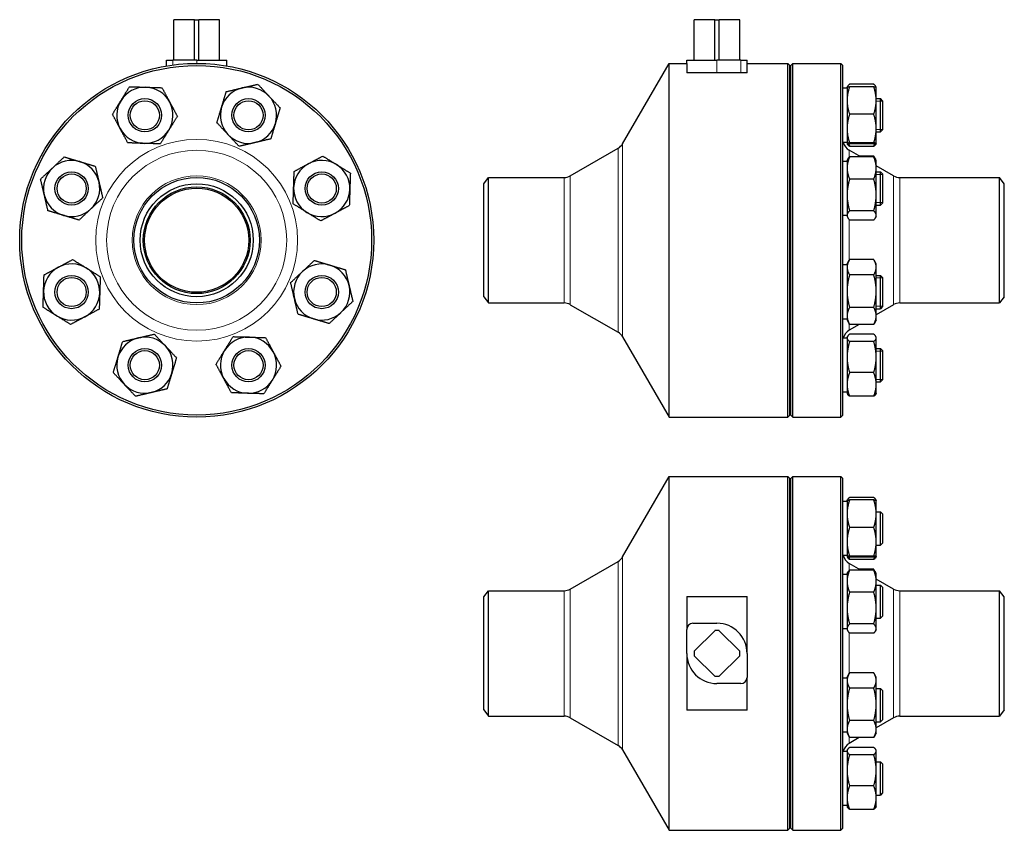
# Model space of a CAD drawing. Header units: millimetres. Extents: x 76 to 549, y 16 to 406.
import ezdxf

# ---------------------------------------------------------------- set-up
doc = ezdxf.new("R2010")
doc.units = ezdxf.units.MM
doc.layers.add('Widoczne (ISO)', color=7, linetype='Continuous', lineweight=25)
doc.layers.add('Widoczne wąskie (ISO)', color=7, linetype='Continuous', lineweight=20)

msp = doc.modelspace()

# ---------------------------------------------------------------- linework, layer by layer
at = {"layer": 'Widoczne (ISO)'}
for p, q in [((150.19, 405.92), (150.25, 405.92)), ((150.19, 386.42), (150.19, 405.92)), ((150.25, 386.42), (150.25, 405.92)), ((160.12, 405.92), (150.25, 405.92)), ((160.12, 386.42), (160.12, 405.92)), ((160.12, 405.92), (162.27, 405.92)), ((162.27, 386.42), (162.27, 405.92)), ((172.14, 405.92), (162.27, 405.92)), ((172.14, 405.92), (172.19, 405.92)), ((172.14, 386.42), (172.14, 405.92)), ((172.19, 386.42), (172.19, 405.92)), ((400.03, 405.92), (400.09, 405.92)), ((400.03, 386.42), (400.03, 405.92)), ((400.09, 386.42), (400.09, 405.92)), ((409.96, 405.92), (400.09, 405.92)), ((409.96, 386.42), (409.96, 405.92)), ((409.96, 405.92), (412.11, 405.92)), ((412.11, 386.42), (412.11, 405.92)), ((421.98, 405.92), (412.11, 405.92)), ((421.98, 386.42), (421.98, 405.92)), ((421.98, 405.92), (422.03, 405.92)), ((422.03, 386.42), (422.03, 405.92)), ((146.69, 386.42), (149.69, 386.42)), ((146.69, 383.67), (146.69, 386.42)), ((161.19, 386.42), (149.69, 386.42)), ((161.19, 386.42), (175.69, 386.42)), ((175.69, 383.67), (175.69, 386.42)), ((365.74, 346.31), (388.03, 384.92)), ((388.03, 214.92), (388.03, 384.92)), ((388.03, 384.92), (396.53, 384.92)), ((396.53, 384.92), (396.53, 386.42)), ((396.53, 386.42), (411.03, 386.42)), ((396.53, 384.92), (396.53, 380.42)), ((422.53, 386.42), (411.03, 386.42)), ((422.53, 386.42), (425.53, 386.42)), ((425.53, 384.14), (425.53, 386.42)), ((425.53, 384.92), (445.03, 384.92)), ((425.53, 380.42), (425.53, 384.14)), ((445.03, 214.92), (445.03, 384.92)), ((446.03, 383.92), (445.03, 384.92)), ((446.03, 215.92), (446.03, 383.92)), ((446.53, 383.92), (447.53, 384.92)), ((446.53, 215.92), (446.53, 383.92)), ((447.53, 214.92), (447.53, 384.92)), ((447.53, 384.92), (470.53, 384.92)), ((470.53, 214.92), (470.53, 384.92)), ((471.53, 383.92), (470.53, 384.92)), ((471.53, 215.92), (471.53, 383.92)), ((425.53, 380.42), (396.53, 380.42)), ((473.54, 373.48), (473.75, 373.84)), ((486.33, 374.89), (474.74, 374.89)), ((486.33, 373.71), (474.74, 373.71)), ((487.53, 373.48), (487.32, 373.84)), ((473.53, 372.97), (471.53, 372.97)), ((473.53, 373.47), (473.54, 373.48)), ((473.53, 373.47), (473.53, 367.08)), ((487.53, 373.47), (487.53, 373.48)), ((487.53, 367.08), (487.53, 373.47)), ((473.53, 367.08), (473.53, 353.59)), ((487.53, 367.97), (489.53, 367.97)), ((487.53, 353.59), (487.53, 367.08)), ((489.53, 351.97), (489.53, 367.97)), ((490.53, 366.97), (489.53, 367.97)), ((490.53, 366.97), (490.53, 352.97)), ((486.33, 360.46), (474.74, 360.46)), ((446.03, 354.92), (446.53, 354.92)), ((473.53, 353.59), (473.53, 346.48)), ((487.53, 346.48), (487.53, 353.59)), ((487.53, 351.97), (489.53, 351.97)), ((490.53, 352.97), (489.53, 351.97)), ((473.53, 346.97), (471.53, 346.97)), ((473.53, 346.48), (473.53, 346.47)), ((473.53, 346.47), (473.54, 346.46)), ((473.54, 346.46), (473.75, 346.1)), ((486.33, 346.72), (474.74, 346.72)), ((486.33, 346.23), (474.74, 346.23)), ((487.53, 346.46), (487.32, 346.1)), ((487.53, 346.47), (487.53, 346.48)), ((487.53, 346.47), (487.53, 346.46)), ((340.61, 330.87), (363.55, 344.11)), ((480.11, 339.97), (474.53, 343.19)), ((486.33, 345.05), (474.74, 345.05)), ((473.53, 337.79), (471.53, 337.79)), ((473.53, 338.29), (473.88, 338.89)), ((473.53, 338.29), (473.53, 334.63)), ((486.33, 339.97), (474.74, 339.97)), ((486.33, 340.37), (479.41, 340.37)), ((487.19, 338.89), (486.48, 340.11)), ((487.53, 338.29), (487.19, 338.89)), ((487.53, 334.63), (487.53, 338.29)), ((473.53, 334.63), (473.53, 321.71)), ((495.86, 330.87), (487.53, 335.68)), ((487.53, 321.71), (487.53, 334.63)), ((487.53, 332.79), (489.53, 332.79)), ((489.53, 316.79), (489.53, 332.79)), ((490.53, 331.79), (489.53, 332.79)), ((490.53, 331.79), (490.53, 317.79)), ((299.03, 327.07), (301.29, 330.07)), ((299.03, 272.77), (299.03, 327.07)), ((301.29, 269.77), (301.29, 330.07)), ((301.29, 330.07), (337.61, 330.07)), ((486.33, 329.3), (474.74, 329.3)), ((498.86, 330.07), (546.77, 330.07)), ((546.77, 269.77), (546.77, 330.07)), ((549.03, 327.07), (546.77, 330.07)), ((549.03, 272.77), (549.03, 327.07)), ((473.53, 321.71), (473.53, 311.87)), ((487.53, 311.87), (487.53, 321.71)), ((490.53, 317.79), (489.53, 316.79)), ((486.33, 314.12), (474.74, 314.12)), ((487.53, 316.79), (489.53, 316.79)), ((473.53, 311.79), (471.53, 311.79)), ((473.53, 311.87), (473.53, 311.29)), ((473.53, 311.29), (473.88, 310.69)), ((486.33, 309.61), (474.74, 309.61)), ((487.53, 311.29), (487.19, 310.69)), ((487.53, 311.29), (487.53, 311.87)), ((473.53, 288.54), (474.58, 290.36)), ((473.53, 288.54), (473.53, 286.94)), ((486.33, 290.62), (474.74, 290.62)), ((487.53, 288.54), (486.48, 290.36)), ((487.53, 286.94), (487.53, 288.54)), ((473.53, 288.04), (471.53, 288.04)), ((473.53, 286.94), (473.53, 275.47)), ((487.53, 275.47), (487.53, 286.94)), ((486.33, 283.26), (474.74, 283.26)), ((487.53, 283.04), (489.53, 283.04)), ((489.53, 267.04), (489.53, 283.04)), ((490.53, 282.04), (489.53, 283.04)), ((490.53, 282.04), (490.53, 268.04)), ((473.53, 275.47), (473.53, 263.57)), ((487.53, 263.57), (487.53, 275.47)), ((299.03, 272.77), (301.29, 269.77)), ((301.29, 269.77), (337.61, 269.77)), ((498.86, 269.77), (546.77, 269.77)), ((549.03, 272.77), (546.77, 269.77)), ((340.61, 268.96), (363.55, 255.72)), ((486.33, 267.68), (474.74, 267.68)), ((495.86, 268.96), (487.53, 264.15)), ((487.53, 267.04), (489.53, 267.04)), ((490.53, 268.04), (489.53, 267.04)), ((473.53, 262.04), (471.53, 262.04)), ((473.53, 263.57), (473.53, 261.54)), ((473.53, 261.54), (474.58, 259.72)), ((487.53, 261.54), (486.48, 259.72)), ((487.53, 261.54), (487.53, 263.57)), ((479.41, 259.46), (474.53, 256.65)), ((486.33, 259.46), (474.74, 259.46)), ((365.74, 253.52), (388.03, 214.92)), ((473.53, 252.87), (471.53, 252.87)), ((473.53, 253.37), (473.75, 253.73)), ((473.53, 253.37), (473.53, 253.01)), ((473.53, 253.01), (473.53, 243.77)), ((486.33, 254.79), (474.74, 254.79)), ((486.33, 251.23), (474.74, 251.23)), ((487.53, 253.37), (487.32, 253.73)), ((487.53, 253.01), (487.53, 253.37)), ((487.53, 243.77), (487.53, 253.01)), ((487.53, 247.87), (489.53, 247.87)), ((489.53, 231.87), (489.53, 247.87)), ((490.53, 246.87), (489.53, 247.87)), ((490.53, 246.87), (490.53, 232.87)), ((446.03, 244.92), (446.53, 244.92)), ((473.53, 243.77), (473.53, 230.62)), ((487.53, 230.62), (487.53, 243.77)), ((486.33, 236.31), (474.74, 236.31)), ((487.53, 231.87), (489.53, 231.87)), ((490.53, 232.87), (489.53, 231.87)), ((473.53, 230.62), (473.53, 226.37)), ((487.53, 226.37), (487.53, 230.62)), ((473.53, 226.87), (471.53, 226.87)), ((473.53, 226.37), (473.75, 226)), ((486.33, 224.94), (474.74, 224.94)), ((487.53, 226.37), (487.32, 226)), ((388.03, 214.92), (445.03, 214.92)), ((446.03, 215.92), (445.03, 214.92)), ((446.53, 215.92), (447.53, 214.92)), ((447.53, 214.92), (470.53, 214.92)), ((471.53, 215.92), (470.53, 214.92)), ((365.74, 147.75), (388.03, 186.36)), ((388.03, 16.36), (388.03, 186.36)), ((388.03, 186.36), (445.03, 186.36)), ((445.03, 16.36), (445.03, 186.36)), ((446.03, 185.36), (445.03, 186.36)), ((446.03, 17.36), (446.03, 185.36)), ((446.53, 185.36), (447.53, 186.36)), ((446.53, 17.36), (446.53, 185.36)), ((447.53, 16.36), (447.53, 186.36)), ((447.53, 186.36), (470.53, 186.36)), ((470.53, 16.36), (470.53, 186.36)), ((471.53, 185.36), (470.53, 186.36)), ((471.53, 17.36), (471.53, 185.36)), ((473.54, 174.91), (473.75, 175.27)), ((486.33, 176.33), (474.74, 176.33)), ((486.33, 175.15), (474.74, 175.15)), ((487.53, 174.91), (487.32, 175.27)), ((473.53, 174.41), (471.53, 174.41)), ((473.53, 174.91), (473.53, 168.52)), ((473.53, 174.91), (473.54, 174.91)), ((487.53, 168.52), (487.53, 174.91)), ((487.53, 174.91), (487.53, 174.91)), ((473.53, 168.52), (473.53, 155.03)), ((487.53, 169.41), (489.53, 169.41)), ((487.53, 155.03), (487.53, 168.52)), ((489.53, 153.41), (489.53, 169.41)), ((490.53, 168.41), (489.53, 169.41)), ((490.53, 168.41), (490.53, 154.41)), ((486.33, 161.9), (474.74, 161.9)), ((446.03, 156.36), (446.53, 156.36)), ((473.53, 155.03), (473.53, 147.91)), ((487.53, 147.91), (487.53, 155.03)), ((487.53, 153.41), (489.53, 153.41)), ((490.53, 154.41), (489.53, 153.41)), ((473.53, 148.41), (471.53, 148.41)), ((473.53, 147.91), (473.53, 147.91)), ((473.53, 147.91), (473.54, 147.9)), ((473.54, 147.9), (473.75, 147.54)), ((486.33, 148.16), (474.74, 148.16)), ((486.33, 147.67), (474.74, 147.67)), ((487.53, 147.9), (487.32, 147.54)), ((487.53, 147.91), (487.53, 147.91)), ((487.53, 147.91), (487.53, 147.9)), ((340.61, 132.31), (363.55, 145.55)), ((480.11, 141.41), (474.53, 144.62)), ((486.33, 146.48), (474.74, 146.48)), ((473.53, 139.23), (471.53, 139.23)), ((473.53, 139.73), (473.88, 140.33)), ((473.53, 139.73), (473.53, 136.07)), ((486.33, 141.41), (474.74, 141.41)), ((486.33, 141.81), (479.41, 141.81)), ((487.19, 140.33), (486.48, 141.55)), ((487.53, 139.73), (487.19, 140.33)), ((487.53, 136.07), (487.53, 139.73)), ((473.53, 136.07), (473.53, 123.15)), ((495.86, 132.31), (487.53, 137.12)), ((487.53, 123.15), (487.53, 136.07)), ((487.53, 134.23), (489.53, 134.23)), ((489.53, 118.23), (489.53, 134.23)), ((490.53, 133.23), (489.53, 134.23)), ((490.53, 133.23), (490.53, 119.23)), ((299.03, 128.51), (301.29, 131.51)), ((299.03, 74.21), (299.03, 128.51)), ((301.29, 71.21), (301.29, 131.51)), ((301.29, 131.51), (337.61, 131.51)), ((396.53, 128.65), (396.53, 112.86)), ((396.53, 128.65), (425.53, 128.65)), ((425.53, 101.36), (425.53, 128.65)), ((486.33, 130.74), (474.74, 130.74)), ((498.86, 131.51), (546.77, 131.51)), ((546.77, 71.21), (546.77, 131.51)), ((549.03, 128.51), (546.77, 131.51)), ((549.03, 74.21), (549.03, 128.51)), ((473.53, 123.15), (473.53, 113.31)), ((487.53, 113.31), (487.53, 123.15)), ((487.53, 118.23), (489.53, 118.23)), ((490.53, 119.23), (489.53, 118.23)), ((399.53, 115.86), (411.03, 115.86)), ((486.33, 115.56), (474.74, 115.56)), ((396.53, 101.36), (396.53, 112.86)), ((400.09, 102.43), (409.96, 112.3)), ((412.11, 112.3), (421.98, 102.43)), ((473.53, 113.23), (471.53, 113.23)), ((473.53, 113.31), (473.53, 112.73)), ((473.53, 112.73), (473.88, 112.13)), ((486.33, 111.05), (474.74, 111.05)), ((487.53, 112.73), (487.19, 112.13)), ((487.53, 112.73), (487.53, 113.31)), ((396.53, 101.36), (396.53, 74.07)), ((409.96, 90.41), (400.09, 100.28)), ((421.98, 100.28), (412.11, 90.41)), ((425.53, 101.36), (425.53, 89.86)), ((425.53, 74.07), (425.53, 89.86)), ((473.53, 89.98), (474.58, 91.8)), ((473.53, 89.98), (473.53, 88.38)), ((486.33, 92.06), (474.74, 92.06)), ((487.53, 89.98), (486.48, 91.8)), ((487.53, 88.38), (487.53, 89.98)), ((422.53, 86.86), (411.03, 86.86)), ((473.53, 89.48), (471.53, 89.48)), ((473.53, 88.38), (473.53, 76.91)), ((487.53, 76.91), (487.53, 88.38)), ((486.33, 84.7), (474.74, 84.7)), ((487.53, 84.48), (489.53, 84.48)), ((489.53, 68.48), (489.53, 84.48)), ((490.53, 83.48), (489.53, 84.48)), ((490.53, 83.48), (490.53, 69.48)), ((473.53, 76.91), (473.53, 65.01)), ((487.53, 65.01), (487.53, 76.91)), ((299.03, 74.21), (301.29, 71.21)), ((301.29, 71.21), (337.61, 71.21)), ((425.53, 74.07), (396.53, 74.07)), ((498.86, 71.21), (546.77, 71.21)), ((549.03, 74.21), (546.77, 71.21)), ((340.61, 70.4), (363.55, 57.16)), ((486.33, 69.12), (474.74, 69.12)), ((495.86, 70.4), (487.53, 65.59)), ((487.53, 68.48), (489.53, 68.48)), ((490.53, 69.48), (489.53, 68.48)), ((473.53, 63.48), (471.53, 63.48)), ((473.53, 65.01), (473.53, 62.98)), ((473.53, 62.98), (474.58, 61.16)), ((487.53, 62.98), (486.48, 61.16)), ((487.53, 62.98), (487.53, 65.01)), ((479.41, 60.9), (474.53, 58.09)), ((486.33, 60.9), (474.74, 60.9)), ((365.74, 54.96), (388.03, 16.36)), ((473.53, 54.3), (471.53, 54.3)), ((473.53, 54.8), (473.75, 55.17)), ((473.53, 54.8), (473.53, 54.45)), ((473.53, 54.45), (473.53, 45.21)), ((486.33, 56.23), (474.74, 56.23)), ((486.33, 52.67), (474.74, 52.67)), ((487.53, 54.8), (487.32, 55.17)), ((487.53, 54.45), (487.53, 54.8)), ((487.53, 45.21), (487.53, 54.45)), ((487.53, 49.3), (489.53, 49.3)), ((489.53, 33.3), (489.53, 49.3)), ((490.53, 48.3), (489.53, 49.3)), ((490.53, 48.3), (490.53, 34.3)), ((446.03, 46.36), (446.53, 46.36)), ((473.53, 45.21), (473.53, 32.06)), ((487.53, 32.06), (487.53, 45.21)), ((486.33, 37.74), (474.74, 37.74)), ((487.53, 33.3), (489.53, 33.3)), ((490.53, 34.3), (489.53, 33.3)), ((473.53, 32.06), (473.53, 27.8)), ((487.53, 27.8), (487.53, 32.06)), ((473.53, 28.3), (471.53, 28.3)), ((473.53, 27.8), (473.75, 27.44)), ((486.33, 26.38), (474.74, 26.38)), ((487.53, 27.8), (487.32, 27.44)), ((388.03, 16.36), (445.03, 16.36)), ((446.03, 17.36), (445.03, 16.36)), ((446.53, 17.36), (447.53, 16.36)), ((447.53, 16.36), (470.53, 16.36)), ((471.53, 17.36), (470.53, 16.36))]:
    msp.add_line(p, q, dxfattribs=at)
for centre, radius in [((161.19, 299.92), 85), ((161.19, 299.92), 84), ((136.32, 359.97), 8), ((136.32, 359.97), 7), ((186.07, 359.97), 8), ((186.07, 359.97), 7), ((101.14, 324.79), 8), ((101.14, 324.79), 7), ((221.25, 324.79), 8), ((221.25, 324.79), 7), ((161.19, 299.92), 30.15), ((161.19, 299.92), 27.15), ((161.19, 299.92), 25.65), ((161.19, 299.92), 25), ((101.14, 275.04), 8), ((101.14, 275.04), 7), ((221.25, 275.04), 8), ((221.25, 275.04), 7), ((136.32, 239.87), 8), ((136.32, 239.87), 7), ((186.07, 239.87), 8), ((186.07, 239.87), 7)]:
    msp.add_circle(centre, radius, dxfattribs=at)
for centre, radius, start, end in [((136.32, 359.97), 13.5, 88.1982, 148.1982), ((136.32, 359.97), 13.5, 28.1982, 88.1982), ((186.07, 359.97), 13.5, 103.1982, 163.1982), ((186.07, 359.97), 13.5, 43.1982, 103.1982), ((186.07, 359.97), 13.5, 343.1982, 43.1982), ((136.32, 359.97), 13.5, 148.1982, 208.1982), ((136.32, 359.97), 13.5, 328.1982, 28.1982), ((186.07, 359.97), 13.5, 163.1982, 223.1982), ((186.07, 359.97), 13.5, 283.1982, 343.1982), ((136.32, 359.97), 13.5, 208.1982, 268.1982), ((136.32, 359.97), 13.5, 268.1982, 328.1982), ((186.07, 359.97), 13.5, 223.1982, 283.1982), ((360.55, 349.31), 6, 300, 330), ((477.53, 348.38), 6, 193.6106, 240), ((101.14, 324.79), 13.5, 73.1982, 133.1982), ((101.14, 324.79), 13.5, 13.1982, 73.1982), ((221.25, 324.79), 13.5, 118.1982, 178.1982), ((221.25, 324.79), 13.5, 58.1982, 118.1982), ((221.25, 324.79), 13.5, 358.1982, 58.1982), ((101.14, 324.79), 13.5, 133.1982, 193.1982), ((101.14, 324.79), 13.5, 313.1982, 13.1982), ((337.61, 336.07), 6, 270, 300), ((498.86, 336.07), 6, 240, 270), ((101.14, 324.79), 13.5, 193.1982, 253.1982), ((221.25, 324.79), 13.5, 178.1982, 238.1982), ((221.25, 324.79), 13.5, 298.1982, 358.1982), ((101.14, 324.79), 13.5, 253.1982, 313.1982), ((221.25, 324.79), 13.5, 238.1982, 298.1982), ((101.14, 275.04), 13.5, 58.1982, 118.1982), ((221.25, 275.04), 13.5, 73.1982, 133.1982), ((101.14, 275.04), 13.5, 118.1982, 178.1982), ((101.14, 275.04), 13.5, 358.1982, 58.1982), ((221.25, 275.04), 13.5, 133.1982, 193.1982), ((221.25, 275.04), 13.5, 13.1982, 73.1982), ((101.14, 275.04), 13.5, 178.1982, 238.1982), ((101.14, 275.04), 13.5, 298.1982, 358.1982), ((221.25, 275.04), 13.5, 313.1982, 13.1982), ((221.25, 275.04), 13.5, 193.1982, 253.1982), ((337.61, 263.77), 6, 60, 90), ((498.86, 263.77), 6, 90, 120), ((221.25, 275.04), 13.5, 253.1982, 313.1982), ((101.14, 275.04), 13.5, 238.1982, 298.1982), ((360.55, 250.52), 6, 30, 60), ((477.53, 251.45), 6, 120, 166.3894), ((136.32, 239.87), 13.5, 103.1982, 163.1982), ((136.32, 239.87), 13.5, 43.1982, 103.1982), ((186.07, 239.87), 13.5, 88.1982, 148.1982), ((186.07, 239.87), 13.5, 28.1982, 88.1982), ((136.32, 239.87), 13.5, 343.1982, 43.1982), ((186.07, 239.87), 13.5, 148.1982, 208.1982), ((186.07, 239.87), 13.5, 328.1982, 28.1982), ((136.32, 239.87), 13.5, 163.1982, 223.1982), ((136.32, 239.87), 13.5, 283.1982, 343.1982), ((186.07, 239.87), 13.5, 208.1982, 268.1982), ((186.07, 239.87), 13.5, 268.1982, 328.1982), ((136.32, 239.87), 13.5, 223.1982, 283.1982), ((360.55, 150.75), 6, 300, 330), ((477.53, 149.82), 6, 193.6106, 240), ((337.61, 137.51), 6, 270, 300), ((498.86, 137.51), 6, 240, 270), ((399.53, 112.86), 3, 90, 180), ((411.03, 101.36), 14.5, 0, 90), ((411.03, 101.36), 11, 84.4006, 95.5994), ((411.03, 101.36), 14.5, 180, 270), ((411.03, 101.36), 11, 174.4006, 185.5994), ((411.03, 101.36), 11, 354.4006, 5.5994), ((411.03, 101.36), 11, 264.4006, 275.5994), ((422.53, 89.86), 3, 270, 0), ((337.61, 65.21), 6, 60, 90), ((498.86, 65.21), 6, 90, 120), ((360.55, 51.96), 6, 30, 60), ((477.53, 52.89), 6, 120, 166.3894)]:
    msp.add_arc(centre, radius, start, end, dxfattribs=at)
for points, weights in [([(124.85, 367.08), (126.75, 370.16), (128.95, 373.71)], [1, 1.0379548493, 1]), ([(128.95, 373.71), (133.13, 373.58), (136.74, 373.46)], [1, 1.0379548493, 1]), ([(182.99, 373.11), (186.51, 373.94), (190.57, 374.89)], [1, 1.0379548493, 1]), ([(190.57, 374.89), (193.43, 371.85), (195.91, 369.21)], [1, 1.0379548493, 1]), ([(474.74, 373.71), (473.53, 370.16), (473.53, 367.08)], [1, 1.0379548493, 1]), ([(473.54, 373.48), (473.6, 373.58), (474.74, 373.71)], [1.00405748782, 1.03580424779, 1]), ([(474.74, 374.89), (473.81, 374.16), (473.6, 373.52)], [1, 1.02892942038, 1.01375847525]), ([(487.47, 373.52), (487.26, 374.16), (486.33, 374.89)], [1.01375847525, 1.02892942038, 1]), ([(487.53, 367.08), (487.53, 370.16), (486.33, 373.71)], [1, 1.0379548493, 1]), ([(486.33, 373.71), (487.47, 373.58), (487.53, 373.48)], [1, 1.03580424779, 1.00405748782]), ([(136.74, 373.46), (140.36, 373.35), (144.53, 373.22)], [1, 1.0379548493, 1]), ([(144.53, 373.22), (146.51, 369.54), (148.22, 366.35)], [1, 1.0379548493, 1]), ([(173.15, 363.87), (174.19, 367.33), (175.4, 371.33)], [1, 1.0379548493, 1]), ([(175.4, 371.33), (179.46, 372.29), (182.99, 373.11)], [1, 1.0379548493, 1]), ([(195.91, 369.21), (198.39, 366.57), (201.25, 363.53)], [1, 1.0379548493, 1]), ([(120.74, 360.46), (122.94, 364.01), (124.85, 367.08)], [1, 1.0379548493, 1]), ([(148.22, 366.35), (149.93, 363.16), (151.9, 359.48)], [1, 1.0379548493, 1]), ([(473.53, 367.08), (473.53, 364.01), (474.74, 360.46)], [1, 1.0379548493, 1]), ([(486.33, 360.46), (487.53, 364.01), (487.53, 367.08)], [1, 1.0379548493, 1]), ([(124.42, 353.59), (122.71, 356.78), (120.74, 360.46)], [1, 1.0379548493, 1]), ([(151.9, 359.48), (149.7, 355.93), (147.79, 352.86)], [1, 1.0379548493, 1]), ([(170.89, 356.41), (172.1, 360.41), (173.15, 363.87)], [1, 1.0379548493, 1]), ([(201.25, 363.53), (200.04, 359.53), (198.99, 356.07)], [1, 1.0379548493, 1]), ([(474.74, 360.46), (473.53, 356.78), (473.53, 353.59)], [1, 1.0379548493, 1]), ([(487.53, 353.59), (487.53, 356.78), (486.33, 360.46)], [1, 1.0379548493, 1]), ([(176.23, 350.73), (173.75, 353.37), (170.89, 356.41)], [1, 1.0379548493, 1]), ([(198.99, 356.07), (197.95, 352.6), (196.74, 348.61)], [1, 1.0379548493, 1]), ([(128.11, 346.72), (126.13, 350.4), (124.42, 353.59)], [1, 1.0379548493, 1]), ([(147.79, 352.86), (145.89, 349.78), (143.69, 346.23)], [1, 1.0379548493, 1]), ([(181.56, 345.05), (178.7, 348.09), (176.23, 350.73)], [1, 1.0379548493, 1]), ([(473.53, 353.59), (473.53, 350.4), (474.74, 346.72)], [1, 1.0379548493, 1]), ([(486.33, 346.72), (487.53, 350.4), (487.53, 353.59)], [1, 1.0379548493, 1]), ([(135.9, 346.48), (132.28, 346.59), (128.11, 346.72)], [1, 1.0379548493, 1]), ([(143.69, 346.23), (139.51, 346.36), (135.9, 346.48)], [1, 1.0379548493, 1]), ([(189.15, 346.83), (185.63, 346), (181.56, 345.05)], [1, 1.0379548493, 1]), ([(196.74, 348.61), (192.67, 347.65), (189.15, 346.83)], [1, 1.0379548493, 1]), ([(474.74, 346.72), (473.53, 346.59), (473.53, 346.48)], [1, 1.0379548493, 1]), ([(473.53, 346.48), (473.53, 346.36), (474.74, 346.23)], [1, 1.0379548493, 1]), ([(474.74, 345.05), (474.03, 345.61), (473.75, 346.1)], [1, 1.02191368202, 1.01852311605]), ([(474.29, 346.28), (474.49, 345.68), (474.74, 345.05)], [1.01225424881, 1.00768191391, 1]), ([(487.53, 346.48), (487.53, 346.59), (486.33, 346.72)], [1, 1.0379548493, 1]), ([(486.33, 346.23), (487.53, 346.36), (487.53, 346.48)], [1, 1.0379548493, 1]), ([(486.33, 345.05), (486.58, 345.68), (486.78, 346.28)], [1, 1.00768191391, 1.01225424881]), ([(487.32, 346.1), (487.04, 345.61), (486.33, 345.05)], [1.01852311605, 1.02191368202, 1]), ([(91.9, 334.63), (94.54, 337.11), (97.58, 339.97)], [1, 1.0379548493, 1]), ([(97.58, 339.97), (101.58, 338.76), (105.04, 337.72)], [1, 1.0379548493, 1]), ([(105.04, 337.72), (108.51, 336.67), (112.51, 335.46)], [1, 1.0379548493, 1]), ([(208, 333.01), (211.68, 334.98), (214.87, 336.69)], [1, 1.0379548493, 1]), ([(214.87, 336.69), (218.06, 338.4), (221.74, 340.37)], [1, 1.0379548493, 1]), ([(221.74, 340.37), (225.29, 338.17), (228.36, 336.27)], [1, 1.0379548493, 1]), ([(228.36, 336.27), (231.44, 334.36), (234.99, 332.16)], [1, 1.0379548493, 1]), ([(474.74, 339.97), (473.53, 337.11), (473.53, 334.63)], [1, 1.0379548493, 1]), ([(473.88, 338.89), (474.18, 339.4), (474.74, 339.97)], [1.01884397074, 1.01738600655, 1]), ([(486.89, 339.33), (486.66, 339.84), (486.33, 340.37)], [1.01477953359, 1.01005189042, 1]), ([(487.53, 334.63), (487.53, 337.11), (486.33, 339.97)], [1, 1.0379548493, 1]), ([(486.33, 339.97), (486.89, 339.4), (487.19, 338.89)], [1, 1.01738600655, 1.01884397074]), ([(86.22, 329.3), (89.26, 332.16), (91.9, 334.63)], [1, 1.0379548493, 1]), ([(112.51, 335.46), (113.46, 331.4), (114.29, 327.87)], [1, 1.0379548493, 1]), ([(207.75, 325.22), (207.87, 328.83), (208, 333.01)], [1, 1.0379548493, 1]), ([(234.99, 332.16), (234.85, 327.98), (234.74, 324.37)], [1, 1.0379548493, 1]), ([(473.53, 334.63), (473.53, 332.16), (474.74, 329.3)], [1, 1.0379548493, 1]), ([(486.33, 329.3), (487.53, 332.16), (487.53, 334.63)], [1, 1.0379548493, 1]), ([(88, 321.71), (87.17, 325.23), (86.22, 329.3)], [1, 1.0379548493, 1]), ([(114.29, 327.87), (115.11, 324.35), (116.07, 320.29)], [1, 1.0379548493, 1]), ([(474.74, 329.3), (473.53, 325.23), (473.53, 321.71)], [1, 1.0379548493, 1]), ([(487.53, 321.71), (487.53, 325.23), (486.33, 329.3)], [1, 1.0379548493, 1]), ([(89.78, 314.12), (88.82, 318.19), (88, 321.71)], [1, 1.0379548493, 1]), ([(207.51, 317.43), (207.64, 321.6), (207.75, 325.22)], [1, 1.0379548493, 1]), ([(234.74, 324.37), (234.63, 320.75), (234.49, 316.58)], [1, 1.0379548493, 1]), ([(473.53, 321.71), (473.53, 318.19), (474.74, 314.12)], [1, 1.0379548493, 1]), ([(486.33, 314.12), (487.53, 318.19), (487.53, 321.71)], [1, 1.0379548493, 1]), ([(116.07, 320.29), (113.02, 317.43), (110.38, 314.95)], [1, 1.0379548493, 1]), ([(214.13, 313.32), (211.06, 315.22), (207.51, 317.43)], [1, 1.0379548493, 1]), ([(97.24, 311.87), (93.78, 312.91), (89.78, 314.12)], [1, 1.0379548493, 1]), ([(110.38, 314.95), (107.75, 312.47), (104.7, 309.61)], [1, 1.0379548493, 1]), ([(220.76, 309.21), (217.21, 311.41), (214.13, 313.32)], [1, 1.0379548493, 1]), ([(227.63, 312.89), (224.44, 311.18), (220.76, 309.21)], [1, 1.0379548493, 1]), ([(234.49, 316.58), (230.81, 314.6), (227.63, 312.89)], [1, 1.0379548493, 1]), ([(474.74, 314.12), (473.53, 312.91), (473.53, 311.87)], [1, 1.0379548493, 1]), ([(487.53, 311.87), (487.53, 312.91), (486.33, 314.12)], [1, 1.0379548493, 1]), ([(104.7, 309.61), (100.7, 310.82), (97.24, 311.87)], [1, 1.0379548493, 1]), ([(473.53, 311.87), (473.53, 310.82), (474.74, 309.61)], [1, 1.0379548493, 1]), ([(486.33, 309.61), (487.53, 310.82), (487.53, 311.87)], [1, 1.0379548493, 1]), ([(94.76, 286.94), (97.95, 288.65), (101.63, 290.62)], [1, 1.0379548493, 1]), ([(101.63, 290.62), (105.18, 288.42), (108.26, 286.52)], [1, 1.0379548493, 1]), ([(212.01, 284.88), (214.64, 287.36), (217.69, 290.22)], [1, 1.0379548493, 1]), ([(217.69, 290.22), (221.69, 289.01), (225.15, 287.97)], [1, 1.0379548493, 1]), ([(474.74, 290.62), (473.53, 288.65), (473.53, 286.94)], [1, 1.0379548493, 1]), ([(487.53, 286.94), (487.53, 288.65), (486.33, 290.62)], [1, 1.0379548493, 1]), ([(87.89, 283.26), (91.58, 285.23), (94.76, 286.94)], [1, 1.0379548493, 1]), ([(108.26, 286.52), (111.33, 284.61), (114.88, 282.41)], [1, 1.0379548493, 1]), ([(206.32, 279.55), (209.37, 282.41), (212.01, 284.88)], [1, 1.0379548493, 1]), ([(225.15, 287.97), (228.61, 286.92), (232.61, 285.71)], [1, 1.0379548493, 1]), ([(232.61, 285.71), (233.56, 281.65), (234.39, 278.13)], [1, 1.0379548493, 1]), ([(473.53, 286.94), (473.53, 285.23), (474.74, 283.26)], [1, 1.0379548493, 1]), ([(486.33, 283.26), (487.53, 285.23), (487.53, 286.94)], [1, 1.0379548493, 1]), ([(87.65, 275.47), (87.76, 279.08), (87.89, 283.26)], [1, 1.0379548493, 1]), ([(114.88, 282.41), (114.75, 278.23), (114.64, 274.62)], [1, 1.0379548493, 1]), ([(208.1, 271.96), (207.28, 275.48), (206.32, 279.55)], [1, 1.0379548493, 1]), ([(474.74, 283.26), (473.53, 279.08), (473.53, 275.47)], [1, 1.0379548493, 1]), ([(487.53, 275.47), (487.53, 279.08), (486.33, 283.26)], [1, 1.0379548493, 1]), ([(87.4, 267.68), (87.54, 271.85), (87.65, 275.47)], [1, 1.0379548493, 1]), ([(114.64, 274.62), (114.52, 271), (114.39, 266.83)], [1, 1.0379548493, 1]), ([(234.39, 278.13), (235.22, 274.6), (236.17, 270.54)], [1, 1.0379548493, 1]), ([(473.53, 275.47), (473.53, 271.85), (474.74, 267.68)], [1, 1.0379548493, 1]), ([(486.33, 267.68), (487.53, 271.85), (487.53, 275.47)], [1, 1.0379548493, 1]), ([(209.88, 264.37), (208.93, 268.44), (208.1, 271.96)], [1, 1.0379548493, 1]), ([(236.17, 270.54), (233.12, 267.68), (230.49, 265.2)], [1, 1.0379548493, 1]), ([(94.03, 263.57), (90.95, 265.48), (87.4, 267.68)], [1, 1.0379548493, 1]), ([(114.39, 266.83), (110.71, 264.85), (107.52, 263.15)], [1, 1.0379548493, 1]), ([(230.49, 265.2), (227.85, 262.73), (224.81, 259.87)], [1, 1.0379548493, 1]), ([(474.74, 267.68), (473.53, 265.48), (473.53, 263.57)], [1, 1.0379548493, 1]), ([(487.53, 263.57), (487.53, 265.48), (486.33, 267.68)], [1, 1.0379548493, 1]), ([(100.65, 259.46), (97.1, 261.66), (94.03, 263.57)], [1, 1.0379548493, 1]), ([(107.52, 263.15), (104.33, 261.44), (100.65, 259.46)], [1, 1.0379548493, 1]), ([(217.34, 262.12), (213.88, 263.16), (209.88, 264.37)], [1, 1.0379548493, 1]), ([(224.81, 259.87), (220.81, 261.07), (217.34, 262.12)], [1, 1.0379548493, 1]), ([(473.53, 263.57), (473.53, 261.66), (474.74, 259.46)], [1, 1.0379548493, 1]), ([(486.33, 259.46), (487.53, 261.66), (487.53, 263.57)], [1, 1.0379548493, 1]), ([(474.74, 259.46), (474.66, 259.59), (474.58, 259.72)], [1, 1.00246172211, 1.00460411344]), ([(486.48, 259.72), (486.41, 259.59), (486.33, 259.46)], [1.00460411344, 1.00246172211, 1]), ([(123.4, 243.77), (124.44, 247.23), (125.65, 251.23)], [1, 1.0379548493, 1]), ([(125.65, 251.23), (129.72, 252.18), (133.24, 253.01)], [1, 1.0379548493, 1]), ([(133.24, 253.01), (136.76, 253.83), (140.83, 254.79)], [1, 1.0379548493, 1]), ([(140.83, 254.79), (143.69, 251.74), (146.16, 249.11)], [1, 1.0379548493, 1]), ([(174.6, 246.98), (176.5, 250.05), (178.7, 253.6)], [1, 1.0379548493, 1]), ([(178.7, 253.6), (182.88, 253.47), (186.49, 253.36)], [1, 1.0379548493, 1]), ([(186.49, 253.36), (190.11, 253.24), (194.28, 253.11)], [1, 1.0379548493, 1]), ([(194.28, 253.11), (196.26, 249.43), (197.97, 246.24)], [1, 1.0379548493, 1]), ([(474.74, 254.79), (473.53, 253.83), (473.53, 253.01)], [1, 1.0379548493, 1]), ([(473.53, 253.01), (473.53, 252.18), (474.74, 251.23)], [1, 1.0379548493, 1]), ([(474.74, 251.23), (473.53, 247.23), (473.53, 243.77)], [1, 1.0379548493, 1]), ([(487.53, 253.01), (487.53, 253.83), (486.33, 254.79)], [1, 1.0379548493, 1]), ([(486.33, 251.23), (487.53, 252.18), (487.53, 253.01)], [1, 1.0379548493, 1]), ([(487.53, 243.77), (487.53, 247.23), (486.33, 251.23)], [1, 1.0379548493, 1]), ([(146.16, 249.11), (148.64, 246.47), (151.5, 243.42)], [1, 1.0379548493, 1]), ([(170.49, 240.36), (172.69, 243.91), (174.6, 246.98)], [1, 1.0379548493, 1]), ([(197.97, 246.24), (199.68, 243.06), (201.65, 239.37)], [1, 1.0379548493, 1]), ([(121.14, 236.31), (122.35, 240.3), (123.4, 243.77)], [1, 1.0379548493, 1]), ([(151.5, 243.42), (150.29, 239.43), (149.24, 235.96)], [1, 1.0379548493, 1]), ([(473.53, 243.77), (473.53, 240.3), (474.74, 236.31)], [1, 1.0379548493, 1]), ([(486.33, 236.31), (487.53, 240.3), (487.53, 243.77)], [1, 1.0379548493, 1]), ([(174.17, 233.49), (172.46, 236.67), (170.49, 240.36)], [1, 1.0379548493, 1]), ([(201.65, 239.37), (199.45, 235.83), (197.54, 232.75)], [1, 1.0379548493, 1]), ([(126.48, 230.62), (124, 233.26), (121.14, 236.31)], [1, 1.0379548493, 1]), ([(149.24, 235.96), (148.2, 232.5), (146.99, 228.5)], [1, 1.0379548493, 1]), ([(177.85, 226.62), (175.88, 230.3), (174.17, 233.49)], [1, 1.0379548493, 1]), ([(197.54, 232.75), (195.64, 229.68), (193.43, 226.13)], [1, 1.0379548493, 1]), ([(474.74, 236.31), (473.53, 233.26), (473.53, 230.62)], [1, 1.0379548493, 1]), ([(487.53, 230.62), (487.53, 233.26), (486.33, 236.31)], [1, 1.0379548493, 1]), ([(131.81, 224.94), (128.95, 227.99), (126.48, 230.62)], [1, 1.0379548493, 1]), ([(146.99, 228.5), (142.92, 227.55), (139.4, 226.72)], [1, 1.0379548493, 1]), ([(473.53, 230.62), (473.53, 227.99), (474.74, 224.94)], [1, 1.0379548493, 1]), ([(486.33, 224.94), (487.53, 227.99), (487.53, 230.62)], [1, 1.0379548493, 1]), ([(139.4, 226.72), (135.88, 225.9), (131.81, 224.94)], [1, 1.0379548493, 1]), ([(185.64, 226.37), (182.03, 226.49), (177.85, 226.62)], [1, 1.0379548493, 1]), ([(193.43, 226.13), (189.26, 226.26), (185.64, 226.37)], [1, 1.0379548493, 1]), ([(474.74, 224.94), (474.03, 225.5), (473.75, 226)], [1, 1.02191368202, 1.01852311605]), ([(487.32, 226), (487.04, 225.5), (486.33, 224.94)], [1.01852311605, 1.02191368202, 1]), ([(474.74, 175.15), (473.53, 171.6), (473.53, 168.52)], [1, 1.0379548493, 1]), ([(473.54, 174.91), (473.6, 175.02), (474.74, 175.15)], [1.00405748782, 1.03580424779, 1]), ([(474.74, 176.33), (473.81, 175.6), (473.6, 174.96)], [1, 1.02892942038, 1.01375847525]), ([(487.47, 174.96), (487.26, 175.6), (486.33, 176.33)], [1.01375847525, 1.02892942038, 1]), ([(487.53, 168.52), (487.53, 171.6), (486.33, 175.15)], [1, 1.0379548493, 1]), ([(486.33, 175.15), (487.47, 175.02), (487.53, 174.91)], [1, 1.03580424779, 1.00405748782]), ([(473.53, 168.52), (473.53, 165.45), (474.74, 161.9)], [1, 1.0379548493, 1]), ([(486.33, 161.9), (487.53, 165.45), (487.53, 168.52)], [1, 1.0379548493, 1]), ([(474.74, 161.9), (473.53, 158.22), (473.53, 155.03)], [1, 1.0379548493, 1]), ([(487.53, 155.03), (487.53, 158.22), (486.33, 161.9)], [1, 1.0379548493, 1]), ([(473.53, 155.03), (473.53, 151.84), (474.74, 148.16)], [1, 1.0379548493, 1]), ([(486.33, 148.16), (487.53, 151.84), (487.53, 155.03)], [1, 1.0379548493, 1]), ([(474.74, 148.16), (473.53, 148.03), (473.53, 147.91)], [1, 1.0379548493, 1]), ([(473.53, 147.91), (473.53, 147.8), (474.74, 147.67)], [1, 1.0379548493, 1]), ([(474.74, 146.48), (474.03, 147.04), (473.75, 147.54)], [1, 1.02191368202, 1.01852311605]), ([(474.29, 147.72), (474.49, 147.12), (474.74, 146.48)], [1.01225424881, 1.00768191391, 1]), ([(487.53, 147.91), (487.53, 148.03), (486.33, 148.16)], [1, 1.0379548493, 1]), ([(486.33, 147.67), (487.53, 147.8), (487.53, 147.91)], [1, 1.0379548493, 1]), ([(486.33, 146.48), (486.58, 147.12), (486.78, 147.72)], [1, 1.00768191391, 1.01225424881]), ([(487.32, 147.54), (487.04, 147.04), (486.33, 146.48)], [1.01852311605, 1.02191368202, 1]), ([(474.74, 141.41), (473.53, 138.55), (473.53, 136.07)], [1, 1.0379548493, 1]), ([(473.88, 140.33), (474.18, 140.84), (474.74, 141.41)], [1.01884397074, 1.01738600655, 1]), ([(486.89, 140.77), (486.66, 141.27), (486.33, 141.81)], [1.01477953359, 1.01005189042, 1]), ([(487.53, 136.07), (487.53, 138.55), (486.33, 141.41)], [1, 1.0379548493, 1]), ([(486.33, 141.41), (486.89, 140.84), (487.19, 140.33)], [1, 1.01738600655, 1.01884397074]), ([(473.53, 136.07), (473.53, 133.6), (474.74, 130.74)], [1, 1.0379548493, 1]), ([(486.33, 130.74), (487.53, 133.6), (487.53, 136.07)], [1, 1.0379548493, 1]), ([(474.74, 130.74), (473.53, 126.67), (473.53, 123.15)], [1, 1.0379548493, 1]), ([(487.53, 123.15), (487.53, 126.67), (486.33, 130.74)], [1, 1.0379548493, 1]), ([(473.53, 123.15), (473.53, 119.63), (474.74, 115.56)], [1, 1.0379548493, 1]), ([(486.33, 115.56), (487.53, 119.63), (487.53, 123.15)], [1, 1.0379548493, 1]), ([(474.74, 115.56), (473.53, 114.35), (473.53, 113.31)], [1, 1.0379548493, 1]), ([(487.53, 113.31), (487.53, 114.35), (486.33, 115.56)], [1, 1.0379548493, 1]), ([(473.53, 113.31), (473.53, 112.26), (474.74, 111.05)], [1, 1.0379548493, 1]), ([(486.33, 111.05), (487.53, 112.26), (487.53, 113.31)], [1, 1.0379548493, 1]), ([(474.74, 92.06), (473.53, 90.09), (473.53, 88.38)], [1, 1.0379548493, 1]), ([(487.53, 88.38), (487.53, 90.09), (486.33, 92.06)], [1, 1.0379548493, 1]), ([(473.53, 88.38), (473.53, 86.67), (474.74, 84.7)], [1, 1.0379548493, 1]), ([(486.33, 84.7), (487.53, 86.67), (487.53, 88.38)], [1, 1.0379548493, 1]), ([(474.74, 84.7), (473.53, 80.52), (473.53, 76.91)], [1, 1.0379548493, 1]), ([(487.53, 76.91), (487.53, 80.52), (486.33, 84.7)], [1, 1.0379548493, 1]), ([(473.53, 76.91), (473.53, 73.29), (474.74, 69.12)], [1, 1.0379548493, 1]), ([(486.33, 69.12), (487.53, 73.29), (487.53, 76.91)], [1, 1.0379548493, 1]), ([(474.74, 69.12), (473.53, 66.91), (473.53, 65.01)], [1, 1.0379548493, 1]), ([(487.53, 65.01), (487.53, 66.91), (486.33, 69.12)], [1, 1.0379548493, 1]), ([(473.53, 65.01), (473.53, 63.1), (474.74, 60.9)], [1, 1.0379548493, 1]), ([(486.33, 60.9), (487.53, 63.1), (487.53, 65.01)], [1, 1.0379548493, 1]), ([(474.74, 60.9), (474.66, 61.03), (474.58, 61.16)], [1, 1.00246172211, 1.00460411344]), ([(486.48, 61.16), (486.41, 61.03), (486.33, 60.9)], [1.00460411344, 1.00246172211, 1]), ([(474.74, 56.23), (473.53, 55.27), (473.53, 54.45)], [1, 1.0379548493, 1]), ([(473.53, 54.45), (473.53, 53.62), (474.74, 52.67)], [1, 1.0379548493, 1]), ([(474.74, 52.67), (473.53, 48.67), (473.53, 45.21)], [1, 1.0379548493, 1]), ([(487.53, 54.45), (487.53, 55.27), (486.33, 56.23)], [1, 1.0379548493, 1]), ([(486.33, 52.67), (487.53, 53.62), (487.53, 54.45)], [1, 1.0379548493, 1]), ([(487.53, 45.21), (487.53, 48.67), (486.33, 52.67)], [1, 1.0379548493, 1]), ([(473.53, 45.21), (473.53, 41.74), (474.74, 37.74)], [1, 1.0379548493, 1]), ([(486.33, 37.74), (487.53, 41.74), (487.53, 45.21)], [1, 1.0379548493, 1]), ([(474.74, 37.74), (473.53, 34.7), (473.53, 32.06)], [1, 1.0379548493, 1]), ([(487.53, 32.06), (487.53, 34.7), (486.33, 37.74)], [1, 1.0379548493, 1]), ([(473.53, 32.06), (473.53, 29.43), (474.74, 26.38)], [1, 1.0379548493, 1]), ([(486.33, 26.38), (487.53, 29.43), (487.53, 32.06)], [1, 1.0379548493, 1]), ([(474.74, 26.38), (474.03, 26.94), (473.75, 27.44)], [1, 1.02191368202, 1.01852311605]), ([(487.32, 27.44), (487.04, 26.94), (486.33, 26.38)], [1.01852311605, 1.02191368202, 1])]:
    msp.add_rational_spline(points, weights, degree=2, dxfattribs=at)
at = {"layer": 'Widoczne wąskie (ISO)'}
for p, q in [((149.69, 384.14), (149.69, 386.42)), ((161.19, 384.92), (161.19, 386.42)), ((411.03, 380.42), (411.03, 386.42)), ((422.53, 380.42), (422.53, 386.42)), ((490.53, 366.76), (487.53, 366.76)), ((487.53, 353.17), (490.53, 353.17)), ((365.74, 253.52), (365.74, 346.31)), ((363.55, 255.72), (363.55, 344.11)), ((474.53, 339.75), (474.53, 343.19)), ((490.53, 331.59), (487.53, 331.59)), ((337.61, 269.77), (337.61, 330.07)), ((340.61, 268.96), (340.61, 330.87)), ((495.86, 268.96), (495.86, 330.87)), ((498.86, 269.77), (498.86, 330.07)), ((487.53, 318), (490.53, 318)), ((474.53, 290.27), (474.53, 309.83)), ((490.53, 281.84), (487.53, 281.84)), ((487.53, 268.25), (490.53, 268.25)), ((474.53, 256.65), (474.53, 259.81)), ((490.53, 246.66), (487.53, 246.66)), ((487.53, 233.07), (490.53, 233.07)), ((365.74, 54.96), (365.74, 147.75)), ((363.55, 57.16), (363.55, 145.55)), ((474.53, 141.19), (474.53, 144.62)), ((337.61, 71.21), (337.61, 131.51)), ((340.61, 70.4), (340.61, 132.31)), ((495.86, 70.4), (495.86, 132.31)), ((498.86, 71.21), (498.86, 131.51)), ((474.53, 91.71), (474.53, 111.27)), ((474.53, 58.09), (474.53, 61.25))]:
    msp.add_line(p, q, dxfattribs=at)
for radius in [48.46, 43.27, 30.95]:
    msp.add_circle((161.19, 299.92), radius, dxfattribs=at)

doc.saveas('drawing.dxf')
